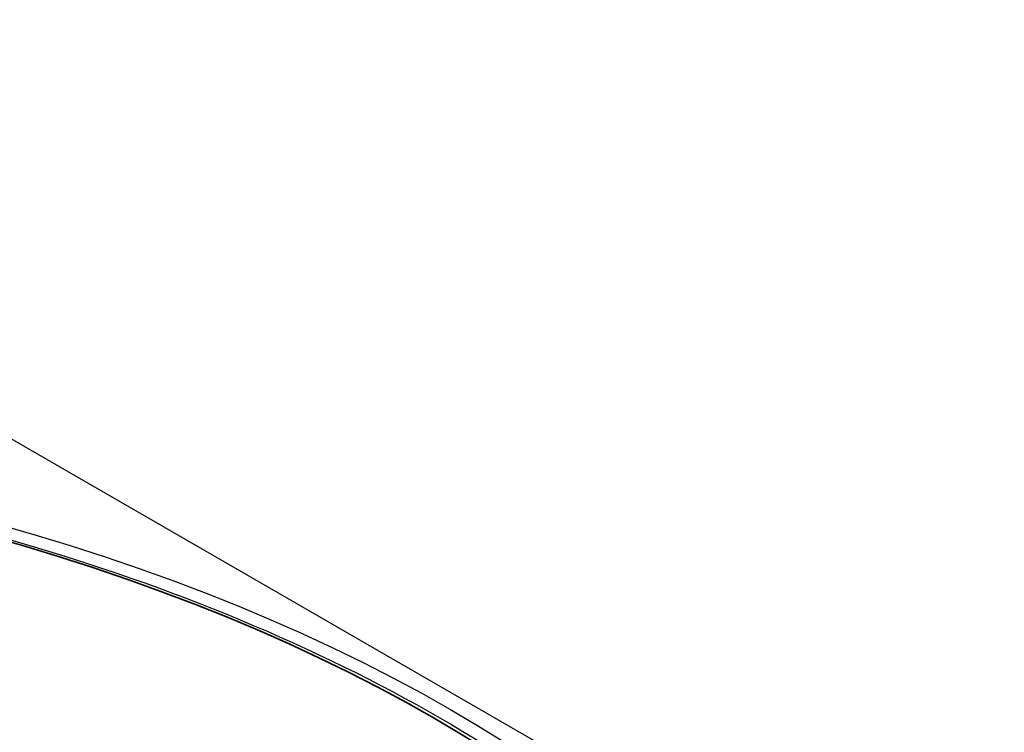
# Model space of a CAD drawing. Header units: millimetres. Extents: x -10668 to 10668, y -400 to 5820.
# Tile 15 of 28: x 3293 to 3338, y 1875 to 1907. Entities that reach past the tile are written whole.
import ezdxf

# ---------------------------------------------------------------- set-up
doc = ezdxf.new("R2010")
doc.units = ezdxf.units.MM
doc.header["$LTSCALE"] = 20
doc.layers.add('_Sichtbarkanten', color=7, linetype='Continuous', lineweight=25)
doc.layers.add('Sichtbar schmal (ISO)', color=7, linetype='Continuous', lineweight=35)

msp = doc.modelspace()

# ---------------------------------------------------------------- linework, layer by layer
at = {"layer": '_Sichtbarkanten'}
msp.add_line((3259.109, 1907.182), (3367.262, 1844.741), dxfattribs=at)
msp.add_ellipse((3259.109, 1844.741), major_axis=(75.5, 0), ratio=0.57735, dxfattribs=at)
msp.add_open_spline([(3184.208, 1846.353), (3184.577, 1850.967), (3186.219, 1855.539), (3191.884, 1864.176), (3195.93, 1868.237), (3206.026, 1875.426), (3212.086, 1878.55), (3225.593, 1883.531), (3233.037, 1885.388), (3248.552, 1887.651), (3256.621, 1888.057), (3272.572, 1887.379), (3280.451, 1886.296), (3295.229, 1882.746), (3302.124, 1880.279), (3314.236, 1874.205), (3319.45, 1870.597), (3327.652, 1862.596), (3330.644, 1858.203), (3333.262, 1851.242), (3333.815, 1848.803), (3334.01, 1846.353)], degree=3, knots=[3.917976, 3.917976, 3.917976, 3.917976, 4.233873, 4.233873, 4.553172, 4.553172, 4.874223, 4.874223, 5.195281, 5.195281, 5.516156, 5.516156, 5.836986, 5.836986, 6.157934, 6.157934, 6.479063, 6.479063, 6.799682, 6.799682, 6.967414, 6.967414, 6.967414, 6.967414], dxfattribs=at)
at = {"layer": 'Sichtbar schmal (ISO)'}
msp.add_ellipse((3259.109, 1844.741), major_axis=(-74.482, 0), ratio=0.57735, dxfattribs=at)

doc.saveas('drawing.dxf')
